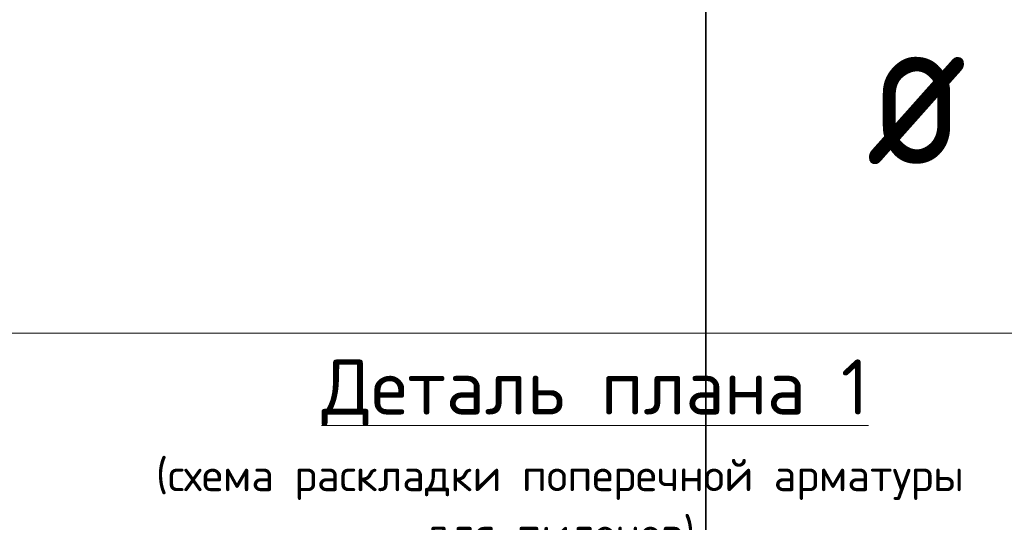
# Model space of a CAD drawing. Header units: metres. Extents: x -38 to 97, y -15 to 21.
# Tile 107 of 132: x 74.3 to 75.907, y 4.963 to 5.783. Entities that reach past the tile are written whole.
import ezdxf

# ---------------------------------------------------------------- set-up
doc = ezdxf.new("R2010")
doc.units = ezdxf.units.M
doc.layers.add('XR$3$Текст_ общее_1', color=7, linetype='Continuous', lineweight=13)
doc.layers.add('XR$5$Текст_ общее_1', color=7, linetype='Continuous', lineweight=13)
doc.styles.add('ISOCPEUR', font='txt')

msp = doc.modelspace()

# ---------------------------------------------------------------- linework, layer by layer
at = {"color": 7, "linetype": 'Continuous', "lineweight": 35, "transparency": 33554687}
for p, q in [((75.4198, 6.0717), (75.4198, 5.2717)), ((75.4198, 5.2717), (75.4198, 4.4717))]:
    msp.add_line(p, q, dxfattribs=at)
at = {"color": 7, "linetype": 'Continuous', "lineweight": 13, "transparency": 33554687}
msp.add_line((86.4198, 5.2717), (67.9198, 5.2717), dxfattribs=at)

# ---------------------------------------------------------------- texts
at = {"color": 7, "linetype": 'Continuous', "lineweight": 35, "transparency": 33554687, "insert": (75.6817, 5.5467), "char_height": 0.25, "width": 0.327205, "attachment_point": 7, "style": 'ISOCPEUR'}
msp.add_mtext('\\W0.82;ø', dxfattribs=at)
at = {"layer": 'XR$3$Текст_ общее_1', "color": 7, "linetype": 'Continuous', "lineweight": 13, "transparency": 33554687, "insert": (75.1817, 5.2286), "char_height": 0.09, "width": 2.301075, "attachment_point": 2, "line_spacing_factor": 1.084337}
msp.add_mtext('\\A1;{\\L\\fISOCPEUR|i0|b0;\\H0.090000;\\W1.000000;\\C7;  Деталь плана 1\\l}\\P{\\fISOCPEUR|i0|b0;\\H0.052500;\\W1.000000;\\C7;(схема раскладки поперечной арматуры}\\P{\\fISOCPEUR|i0|b0;\\H0.052500;\\W1.000000;\\C7;для пилонов)}\\P', dxfattribs=at)
at = {"layer": 'XR$5$Текст_ общее_1', "color": 7, "linetype": 'Continuous', "lineweight": 13, "transparency": 33554687, "insert": (75.1817, 5.2286), "char_height": 0.09, "width": 2.301075, "attachment_point": 2, "line_spacing_factor": 1.084337}
msp.add_mtext('\\A1;{\\L\\fISOCPEUR|i0|b0;\\H0.090000;\\W1.000000;\\C7;  Деталь плана 1\\l}\\P{\\fISOCPEUR|i0|b0;\\H0.052500;\\W1.000000;\\C7;(схема раскладки поперечной арматуры}\\P{\\fISOCPEUR|i0|b0;\\H0.052500;\\W1.000000;\\C7;для пилонов)}\\P', dxfattribs=at)

doc.saveas('drawing.dxf')
